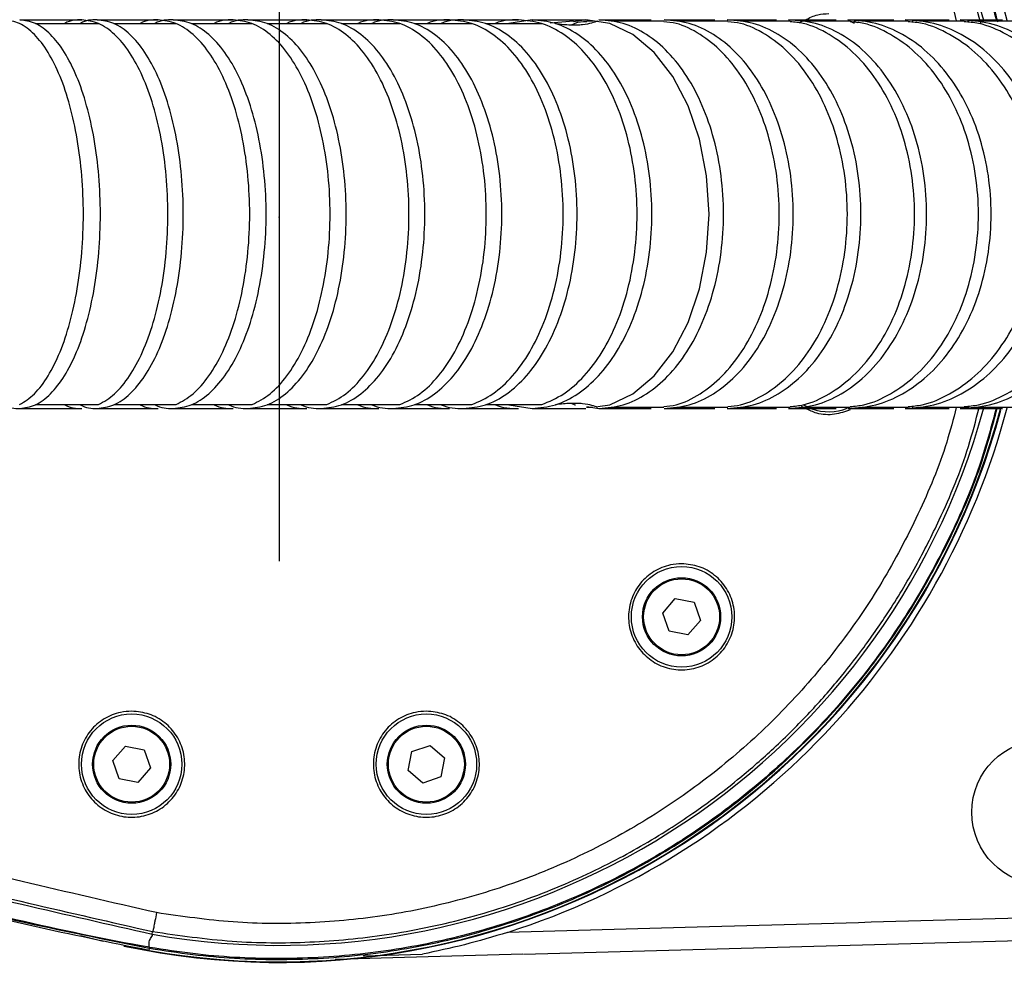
# Model space of a CAD drawing. Header units: millimetres. Extents: x 7590 to 10884, y -1862 to 419.
# Tile 25 of 83: x 8716 to 8804, y -1456 to -1372. Entities that reach past the tile are written whole.
import ezdxf

# ---------------------------------------------------------------- set-up
doc = ezdxf.new("R2010")
doc.units = ezdxf.units.MM
doc.header["$PDSIZE"] = -1

msp = doc.modelspace()

# ---------------------------------------------------------------- linework, layer by layer
msp.add_line((8739.142, -1358.82), (8739.142, -1420.558))
at = {"color": 7, "lineweight": 25}
for p, q in [((8717.328, -1372.421), (8722.977, -1372.421)), ((8724.354, -1372.421), (8729.913, -1372.421)), ((8731.291, -1372.421), (8736.729, -1372.421)), ((8738.082, -1372.421), (8743.418, -1372.421)), ((8744.745, -1372.421), (8749.973, -1372.421)), ((8751.272, -1372.421), (8756.408, -1372.421)), ((8757.655, -1372.421), (8762.671, -1372.421)), ((8761.81, -1372.086), (8759.722, -1372.417)), ((8763.437, -1372.344), (8765.523, -1372.169)), ((8766.616, -1372.086), (8765.527, -1372.254)), ((8766.698, -1372.169), (8767.257, -1372.169)), ((8768.906, -1372.169), (8773.615, -1372.169)), ((8774.779, -1372.169), (8779.353, -1372.169)), ((8780.482, -1372.169), (8784.927, -1372.169)), ((8786.011, -1372.169), (8790.311, -1372.169)), ((8790.131, -1372.131), (8790.654, -1372.389)), ((8790.636, -1372.169), (8790.942, -1372.339)), ((8791.368, -1372.169), (8795.51, -1372.169)), ((8795.867, -1372.169), (8795.92, -1372.169)), ((8796.528, -1372.169), (8800.517, -1372.169)), ((8800.817, -1372.169), (8800.94, -1372.169)), ((8801.496, -1372.169), (8805.327, -1372.169)), ((8722.977, -1406.551), (8717.328, -1406.551)), ((8729.913, -1406.551), (8724.354, -1406.551)), ((8736.729, -1406.551), (8731.291, -1406.551)), ((8743.418, -1406.551), (8738.082, -1406.551)), ((8749.973, -1406.551), (8744.745, -1406.551)), ((8756.408, -1406.551), (8751.272, -1406.551)), ((8762.671, -1406.551), (8757.655, -1406.551)), ((8759.722, -1406.555), (8761.81, -1406.886)), ((8767.257, -1406.803), (8766.698, -1406.803)), ((8766.703, -1406.718), (8767.802, -1406.886)), ((8773.615, -1406.803), (8768.906, -1406.803)), ((8773.068, -1406.803), (8772.489, -1406.803)), ((8779.353, -1406.803), (8774.779, -1406.803)), ((8778.713, -1406.803), (8778.113, -1406.803)), ((8784.927, -1406.803), (8780.482, -1406.803)), ((8784.183, -1406.803), (8783.564, -1406.803)), ((8786.118, -1406.803), (8785.94, -1406.727)), ((8790.311, -1406.803), (8786.011, -1406.803)), ((8789.47, -1406.803), (8788.827, -1406.803)), ((8795.51, -1406.803), (8791.368, -1406.803)), ((8794.577, -1406.803), (8793.916, -1406.803)), ((8795.92, -1406.803), (8795.867, -1406.803)), ((8800.517, -1406.803), (8796.528, -1406.803)), ((8800.94, -1406.803), (8799.493, -1406.803)), ((8805.327, -1406.803), (8801.496, -1406.803)), ((8773.516, -1425.221), (8774.644, -1423.922)), ((8774.644, -1423.922), (8776.332, -1424.25)), ((8776.332, -1424.25), (8776.893, -1425.876)), ((8774.077, -1426.847), (8773.516, -1425.221)), ((8776.893, -1425.876), (8775.765, -1427.174)), ((8775.765, -1427.174), (8774.077, -1426.847)), ((8724.254, -1438.421), (8725.381, -1437.122)), ((8725.381, -1437.122), (8727.07, -1437.449)), ((8727.07, -1437.449), (8727.631, -1439.075)), ((8750.716, -1439.309), (8751.043, -1437.621)), ((8751.043, -1437.621), (8752.669, -1437.06)), ((8752.669, -1437.06), (8753.968, -1438.187)), ((8724.815, -1440.047), (8724.254, -1438.421)), ((8753.968, -1438.187), (8753.641, -1439.876)), ((8727.631, -1439.075), (8726.503, -1440.374)), ((8752.015, -1440.437), (8750.716, -1439.309)), ((8726.503, -1440.374), (8724.815, -1440.047)), ((8753.641, -1439.876), (8752.015, -1440.437)), ((8721.355, -1454.082), (8723.38, -1454.606)), ((8727.772, -1453.967), (8727.814, -1453.732)), ((8727.528, -1455.143), (8727.51, -1455.212)), ((8727.516, -1455.423), (8727.552, -1455.219)), ((8746.678, -1455.899), (8751.987, -1455.753))]:
    msp.add_line(p, q, dxfattribs=at)
at = {"color": 7, "lineweight": 25, "flags": 128}
for points in [[(8767.706, -1406.718), (8768.767, -1406.555), (8770.834, -1405.568), (8772.741, -1403.97), (8774.413, -1401.817), (8775.787, -1399.194), (8776.813, -1396.19), (8777.449, -1392.908), (8777.667, -1389.486), (8777.449, -1386.064), (8776.813, -1382.782), (8775.787, -1379.778), (8774.413, -1377.155), (8772.741, -1375.002), (8770.834, -1373.404), (8768.767, -1372.417), (8766.616, -1372.086), (8766.616, -1372.086)], [(8786.706, -1406.853), (8786.342, -1406.686), (8786.166, -1406.59)], [(8761.032, -1455.767), (8825.008, -1453.996), (8847.881, -1453.361), (8879.142, -1452.486)], [(8760.98, -1455.771), (8749.348, -1456.094), (8744.176, -1456.237)]]:
    msp.add_lwpolyline(points, dxfattribs=at)
at = {"color": 7, "lineweight": 25}
for centre, radius in [((8775.205, -1425.548), 4.5), ((8775.205, -1425.548), 3.5), ((8775.205, -1425.548), 3.4), ((8725.942, -1438.748), 4.5), ((8752.342, -1438.748), 4.5), ((8725.942, -1438.748), 3.5), ((8725.942, -1438.748), 3.4), ((8752.342, -1438.748), 3.5), ((8752.342, -1438.748), 3.4), ((8807.699, -1443.049), 6.5)]:
    msp.add_circle(centre, radius, dxfattribs=at)
at = {"color": 8, "lineweight": 25}
for start, end in [(15.35642, 100), (260, 344.64358)]:
    msp.add_arc((8739.142, -1389.486), 65.476, start, end, dxfattribs=at)
at = {"color": 7, "lineweight": 25}
for centre, radius, start, end in [((8739.142, -1389.486), 67.5, 14.87147, 72.35174), ((8739.142, -1389.486), 66.954, 260, 344.97087), ((8739.142, -1389.486), 67.5, 287.64826, 345.09713), ((8788.404, -1402.686), 4.5, 250.00718, 291.47268), ((8739.142, -1389.486), 67, 258.02815, 344.80299), ((8727.104, -1455.062), 0.474, 340.6036, 349.17836)]:
    msp.add_arc(centre, radius, start, end, dxfattribs=at)
at = {"color": 8, "lineweight": 25}
for points, knots in [([(8803.538, -1372.284), (8803.1, -1370.643), (8802.018, -1366.588), (8799.353, -1360.414), (8795.735, -1353.834), (8791.379, -1347.705), (8786.354, -1342.114), (8780.739, -1337.114), (8774.604, -1332.768), (8768.01, -1329.156), (8761.057, -1326.297), (8753.829, -1324.227), (8746.411, -1322.998), (8738.905, -1322.611), (8732.591, -1322.955), (8728.837, -1323.549), (8727.552, -1323.753)], [0, 0, 0, 0, 0.051388, 0.127055, 0.202963, 0.278629, 0.354321, 0.430255, 0.505947, 0.581636, 0.657567, 0.733256, 0.808945, 0.884876, 0.960565, 1, 1, 1, 1]), ([(8727.57, -1323.821), (8728.854, -1323.619), (8732.604, -1323.03), (8738.909, -1322.692), (8746.402, -1323.081), (8753.81, -1324.307), (8761.029, -1326.373), (8767.975, -1329.226), (8774.563, -1332.833), (8780.692, -1337.174), (8786.301, -1342.168), (8791.318, -1347.756), (8795.667, -1353.88), (8799.276, -1360.456), (8801.914, -1366.573), (8802.979, -1370.57), (8803.401, -1372.155)], [0, 0, 0, 0, 0.0394985, 0.1152909, 0.1913231, 0.2671146, 0.3429377, 0.4190021, 0.4948243, 0.5706551, 0.6467285, 0.722559, 0.7983632, 0.8744097, 0.9502143, 1, 1, 1, 1]), ([(8802.043, -1372.473), (8801.817, -1371.663), (8801.336, -1369.937), (8800.448, -1367.32), (8799.401, -1364.6), (8798.331, -1362.162), (8797.272, -1359.98), (8796.244, -1358.031), (8795.097, -1356.025), (8793.821, -1353.971), (8792.408, -1351.878), (8791.159, -1350.177), (8790.114, -1348.837), (8789.297, -1347.829), (8788.376, -1346.741), (8787.345, -1345.578), (8786.022, -1344.156), (8784.538, -1342.664), (8783.25, -1341.458), (8782.436, -1340.727), (8782.004, -1340.346), (8781.635, -1340.026), (8781.33, -1339.765), (8780.319, -1338.91), (8778.594, -1337.531), (8776.12, -1335.742), (8773.739, -1334.179), (8771.471, -1332.823), (8768.538, -1331.222), (8764.889, -1329.49), (8760.476, -1327.784), (8755.237, -1326.176), (8749.072, -1324.872), (8741.942, -1324.185), (8734.817, -1324.227), (8730.143, -1324.903), (8727.814, -1325.24)], [0, 0, 0, 0, 0.026104, 0.055616, 0.085783, 0.116605, 0.138308, 0.161127, 0.185063, 0.210116, 0.236286, 0.263574, 0.275689, 0.289136, 0.303916, 0.320028, 0.337472, 0.364303, 0.385466, 0.392345, 0.398317, 0.403382, 0.40754, 0.410791, 0.444556, 0.47619, 0.505694, 0.533068, 0.55831, 0.609527, 0.658461, 0.705114, 0.77961, 0.853581, 0.92704, 1, 1, 1, 1]), ([(8728.161, -1326.931), (8730.445, -1326.599), (8735.012, -1325.936), (8741.945, -1325.909), (8748.829, -1326.583), (8755.583, -1328.024), (8762.134, -1330.184), (8768.407, -1333.053), (8774.345, -1336.589), (8779.859, -1340.761), (8784.889, -1345.503), (8789.364, -1350.762), (8793.259, -1356.471), (8796.472, -1362.592), (8798.685, -1367.853), (8799.543, -1371.13), (8799.815, -1372.169)], [0, 0, 0, 0, 0.0743565, 0.14867, 0.2228061, 0.2970522, 0.3709082, 0.4449801, 0.5193129, 0.5937343, 0.6679884, 0.7423171, 0.8164942, 0.8907841, 0.9653667, 1, 1, 1, 1]), ([(8803.401, -1406.817), (8802.979, -1408.402), (8801.914, -1412.399), (8799.276, -1418.516), (8795.667, -1425.092), (8791.318, -1431.216), (8786.301, -1436.803), (8780.692, -1441.798), (8774.563, -1446.139), (8767.975, -1449.745), (8761.029, -1452.599), (8753.81, -1454.665), (8746.402, -1455.891), (8738.909, -1456.28), (8732.604, -1455.942), (8728.854, -1455.352), (8727.57, -1455.151)], [0, 0, 0, 0, 0.049786, 0.12559, 0.201637, 0.277441, 0.353272, 0.429345, 0.505176, 0.580998, 0.657062, 0.732885, 0.808677, 0.884709, 0.960502, 1, 1, 1, 1]), ([(8727.814, -1453.732), (8730.184, -1454.074), (8734.852, -1454.747), (8741.889, -1454.782), (8748.869, -1454.125), (8754.656, -1452.928), (8759.289, -1451.566), (8762.681, -1450.355), (8765.93, -1448.991), (8768.856, -1447.576), (8771.58, -1446.093), (8773.978, -1444.643), (8776.151, -1443.2), (8778.195, -1441.731), (8780.576, -1439.876), (8783.43, -1437.405), (8786.446, -1434.424), (8789.14, -1431.382), (8791.51, -1428.368), (8793.867, -1424.992), (8796.193, -1421.137), (8798.687, -1416.162), (8800.669, -1411.427), (8801.56, -1407.97), (8801.861, -1406.803)], [0, 0, 0, 0, 0.0745081, 0.1467435, 0.2184841, 0.2925195, 0.3304163, 0.3688915, 0.404708, 0.4402507, 0.4701773, 0.5014295, 0.5276542, 0.5515595, 0.5799705, 0.6218165, 0.6693076, 0.712227, 0.7485605, 0.7889213, 0.8406423, 0.8888453, 0.962464, 1, 1, 1, 1]), ([(8799.815, -1406.803), (8799.543, -1407.842), (8798.685, -1411.119), (8796.472, -1416.38), (8793.259, -1422.501), (8789.364, -1428.21), (8784.889, -1433.469), (8779.859, -1438.21), (8774.345, -1442.383), (8768.407, -1445.919), (8762.134, -1448.788), (8755.583, -1450.947), (8748.83, -1452.389), (8741.945, -1453.063), (8735.013, -1453.036), (8730.445, -1452.373), (8728.161, -1452.041)], [0, 0, 0, 0, 0.034629, 0.109214, 0.1835, 0.257682, 0.332005, 0.406265, 0.480681, 0.555019, 0.629086, 0.702947, 0.777187, 0.85133, 0.925639, 1, 1, 1, 1]), ([(8727.552, -1455.219), (8728.837, -1455.423), (8732.591, -1456.017), (8738.905, -1456.361), (8746.411, -1455.973), (8753.829, -1454.745), (8761.057, -1452.675), (8768.01, -1449.816), (8774.604, -1446.204), (8780.739, -1441.858), (8786.354, -1436.858), (8791.379, -1431.267), (8795.736, -1425.138), (8799.353, -1418.557), (8801.994, -1412.449), (8803.059, -1408.463), (8803.479, -1406.892)], [0, 0, 0, 0, 0.039519, 0.11537, 0.191464, 0.267315, 0.343167, 0.41926, 0.495112, 0.570966, 0.647062, 0.722916, 0.79875, 0.874824, 0.950658, 1, 1, 1, 1])]:
    msp.add_open_spline(points, degree=3, knots=knots, dxfattribs=at)
at = {"color": 7, "lineweight": 25}
for points, knots in [([(8786.295, -1372.086), (8786.66, -1371.909), (8787.328, -1371.584), (8788.068, -1371.551), (8788.404, -1371.536)], [0, 0, 0, 0, 0.546289, 1, 1, 1, 1]), ([(8715.904, -1406.549), (8716.351, -1406.265), (8717.246, -1405.697), (8718.474, -1404.055), (8719.556, -1401.898), (8720.445, -1399.254), (8721.109, -1396.227), (8721.519, -1392.928), (8721.661, -1389.486), (8721.519, -1386.044), (8721.109, -1382.745), (8720.445, -1379.718), (8719.555, -1377.076), (8718.474, -1374.907), (8717.241, -1373.31), (8715.905, -1372.277), (8714.978, -1372.15), (8714.515, -1372.086)], [0, 0, 0, 0, 0.0660888, 0.1325832, 0.1990757, 0.2655448, 0.3322263, 0.3993047, 0.4665491, 0.5337934, 0.6008718, 0.6675533, 0.7340225, 0.8005149, 0.8670094, 0.9335011, 1, 1, 1, 1]), ([(8715.914, -1372.086), (8716.955, -1372.086), (8718.814, -1372.086), (8720.656, -1372.086), (8721.466, -1372.086)], [0, 0, 0, 0, 0.559997, 1, 1, 1, 1]), ([(8715.914, -1406.886), (8716.385, -1406.822), (8717.328, -1406.695), (8718.688, -1405.662), (8719.943, -1404.065), (8721.043, -1401.896), (8721.948, -1399.254), (8722.624, -1396.227), (8723.041, -1392.928), (8723.186, -1389.486), (8723.041, -1386.044), (8722.624, -1382.745), (8721.948, -1379.718), (8721.043, -1377.076), (8719.943, -1374.907), (8718.688, -1373.31), (8717.328, -1372.277), (8716.385, -1372.15), (8715.914, -1372.086)], [0, 0, 0, 0, 0.062329, 0.124651, 0.186976, 0.249299, 0.3116, 0.3741, 0.436972, 0.5, 0.563028, 0.6259, 0.6884, 0.750701, 0.813024, 0.875349, 0.937671, 1, 1, 1, 1]), ([(8721.466, -1372.086), (8720.956, -1372.088), (8720.443, -1372.09), (8719.959, -1372.421), (8719.956, -1372.423)], [0, 0, 0, 0, 0.993977, 1, 1, 1, 1]), ([(8722.844, -1372.086), (8722.333, -1372.088), (8721.82, -1372.09), (8721.336, -1372.422), (8721.333, -1372.424)], [0, 0, 0, 0, 0.9936, 1, 1, 1, 1]), ([(8722.977, -1406.549), (8723.462, -1406.265), (8724.436, -1405.697), (8725.771, -1404.055), (8726.947, -1401.898), (8727.914, -1399.254), (8728.636, -1396.227), (8729.082, -1392.928), (8729.237, -1389.486), (8729.082, -1386.044), (8728.636, -1382.745), (8727.914, -1379.718), (8726.947, -1377.076), (8725.772, -1374.907), (8724.431, -1373.31), (8722.978, -1372.277), (8721.97, -1372.15), (8721.466, -1372.086)], [0, 0, 0, 0, 0.066089, 0.132583, 0.199076, 0.265545, 0.332226, 0.399305, 0.466549, 0.533793, 0.600872, 0.667553, 0.734022, 0.800515, 0.867009, 0.933501, 1, 1, 1, 1]), ([(8722.844, -1372.086), (8723.868, -1372.086), (8725.698, -1372.086), (8727.51, -1372.086), (8728.307, -1372.086)], [0, 0, 0, 0, 0.559997, 1, 1, 1, 1]), ([(8722.844, -1406.886), (8723.347, -1406.822), (8724.355, -1406.695), (8725.808, -1405.662), (8727.149, -1404.065), (8728.324, -1401.896), (8729.292, -1399.254), (8730.013, -1396.227), (8730.459, -1392.928), (8730.614, -1389.486), (8730.459, -1386.044), (8730.013, -1382.745), (8729.292, -1379.718), (8728.324, -1377.076), (8727.149, -1374.907), (8725.808, -1373.31), (8724.355, -1372.277), (8723.347, -1372.15), (8722.844, -1372.086)], [0, 0, 0, 0, 0.062329, 0.124651, 0.186976, 0.249299, 0.3116, 0.3741, 0.436972, 0.5, 0.563028, 0.6259, 0.6884, 0.750701, 0.813024, 0.875349, 0.937671, 1, 1, 1, 1]), ([(8728.307, -1372.086), (8727.765, -1372.088), (8727.219, -1372.09), (8726.704, -1372.421), (8726.701, -1372.423)], [0, 0, 0, 0, 0.9939772, 1, 1, 1, 1]), ([(8729.661, -1372.086), (8729.111, -1372.088), (8728.557, -1372.09), (8728.035, -1372.422), (8728.031, -1372.424)], [0, 0, 0, 0, 0.993789, 1, 1, 1, 1]), ([(8729.913, -1406.549), (8730.429, -1406.265), (8731.465, -1405.697), (8732.883, -1404.055), (8734.134, -1401.898), (8735.162, -1399.254), (8735.93, -1396.227), (8736.404, -1392.928), (8736.569, -1389.486), (8736.404, -1386.044), (8735.93, -1382.745), (8735.162, -1379.718), (8734.134, -1377.076), (8732.884, -1374.907), (8731.459, -1373.31), (8729.914, -1372.277), (8728.843, -1372.15), (8728.307, -1372.086)], [0, 0, 0, 0, 0.066089, 0.132583, 0.199076, 0.265545, 0.332226, 0.399305, 0.466549, 0.533793, 0.600872, 0.667553, 0.734022, 0.800515, 0.867009, 0.933501, 1, 1, 1, 1]), ([(8729.661, -1372.086), (8730.669, -1372.086), (8732.467, -1372.086), (8734.247, -1372.086), (8735.029, -1372.086)], [0, 0, 0, 0, 0.559997, 1, 1, 1, 1]), ([(8729.661, -1406.886), (8730.205, -1406.822), (8731.292, -1406.695), (8732.859, -1405.662), (8734.306, -1404.065), (8735.574, -1401.896), (8736.617, -1399.254), (8737.396, -1396.227), (8737.877, -1392.928), (8738.044, -1389.486), (8737.877, -1386.044), (8737.396, -1382.745), (8736.617, -1379.718), (8735.574, -1377.076), (8734.306, -1374.907), (8732.859, -1373.31), (8731.292, -1372.277), (8730.205, -1372.15), (8729.661, -1372.086)], [0, 0, 0, 0, 0.062329, 0.124651, 0.186976, 0.249299, 0.3116, 0.3741, 0.436972, 0.5, 0.563028, 0.6259, 0.6884, 0.750701, 0.813024, 0.875349, 0.937671, 1, 1, 1, 1]), ([(8735.029, -1372.086), (8734.455, -1372.088), (8733.877, -1372.09), (8733.332, -1372.422), (8733.329, -1372.424)], [0, 0, 0, 0, 0.9934548, 1, 1, 1, 1]), ([(8736.359, -1372.086), (8735.777, -1372.088), (8735.192, -1372.09), (8734.639, -1372.422), (8734.636, -1372.424)], [0, 0, 0, 0, 0.993744, 1, 1, 1, 1]), ([(8736.729, -1406.549), (8737.275, -1406.265), (8738.371, -1405.697), (8739.873, -1404.055), (8741.197, -1401.898), (8742.285, -1399.254), (8743.098, -1396.227), (8743.599, -1392.928), (8743.774, -1389.486), (8743.599, -1386.044), (8743.097, -1382.745), (8742.285, -1379.718), (8741.197, -1377.076), (8739.874, -1374.907), (8738.365, -1373.31), (8736.73, -1372.277), (8735.596, -1372.15), (8735.029, -1372.086)], [0, 0, 0, 0, 0.066089, 0.132583, 0.199076, 0.265545, 0.332226, 0.399305, 0.466549, 0.533793, 0.600872, 0.667553, 0.734022, 0.800515, 0.867009, 0.933501, 1, 1, 1, 1]), ([(8736.359, -1372.086), (8737.348, -1372.086), (8739.114, -1372.086), (8740.858, -1372.086), (8741.626, -1372.086)], [0, 0, 0, 0, 0.5599974, 1, 1, 1, 1]), ([(8736.359, -1406.886), (8736.934, -1406.822), (8738.083, -1406.695), (8739.741, -1405.662), (8741.27, -1404.065), (8742.61, -1401.896), (8743.714, -1399.254), (8744.537, -1396.227), (8745.046, -1392.928), (8745.223, -1389.486), (8745.046, -1386.044), (8744.537, -1382.745), (8743.714, -1379.718), (8742.61, -1377.076), (8741.27, -1374.907), (8739.741, -1373.31), (8738.083, -1372.277), (8736.934, -1372.15), (8736.359, -1372.086)], [0, 0, 0, 0, 0.062329, 0.124651, 0.186976, 0.249299, 0.3116, 0.3741, 0.436972, 0.5, 0.563028, 0.6259, 0.6884, 0.750701, 0.813024, 0.875349, 0.937671, 1, 1, 1, 1]), ([(8741.626, -1372.086), (8741.021, -1372.088), (8740.412, -1372.09), (8739.837, -1372.422), (8739.833, -1372.424)], [0, 0, 0, 0, 0.993497, 1, 1, 1, 1]), ([(8742.93, -1372.086), (8742.317, -1372.088), (8741.7, -1372.09), (8741.118, -1372.422), (8741.115, -1372.424)], [0, 0, 0, 0, 0.9936979, 1, 1, 1, 1]), ([(8743.418, -1406.549), (8743.994, -1406.265), (8745.149, -1405.697), (8746.733, -1404.055), (8748.128, -1401.898), (8749.275, -1399.254), (8750.132, -1396.227), (8750.66, -1392.928), (8750.845, -1389.486), (8750.66, -1386.044), (8750.132, -1382.745), (8749.275, -1379.718), (8748.128, -1377.076), (8746.733, -1374.907), (8745.143, -1373.31), (8743.419, -1372.277), (8742.224, -1372.15), (8741.626, -1372.086)], [0, 0, 0, 0, 0.066089, 0.132583, 0.199076, 0.265545, 0.332226, 0.399305, 0.466549, 0.533793, 0.600872, 0.667553, 0.734022, 0.800515, 0.867009, 0.933501, 1, 1, 1, 1]), ([(8742.93, -1372.086), (8743.899, -1372.086), (8745.63, -1372.086), (8747.338, -1372.086), (8748.09, -1372.086)], [0, 0, 0, 0, 0.559997, 1, 1, 1, 1]), ([(8742.93, -1406.886), (8743.535, -1406.822), (8744.746, -1406.695), (8746.491, -1405.662), (8748.102, -1404.065), (8749.514, -1401.896), (8750.676, -1399.254), (8751.543, -1396.227), (8752.079, -1392.928), (8752.265, -1389.486), (8752.079, -1386.044), (8751.543, -1382.745), (8750.676, -1379.718), (8749.514, -1377.076), (8748.102, -1374.907), (8746.491, -1373.31), (8744.746, -1372.277), (8743.535, -1372.15), (8742.93, -1372.086)], [0, 0, 0, 0, 0.062329, 0.124651, 0.186976, 0.249299, 0.3116, 0.3741, 0.436972, 0.5, 0.563028, 0.6259, 0.6884, 0.750701, 0.813024, 0.875349, 0.937671, 1, 1, 1, 1]), ([(8748.09, -1372.086), (8747.455, -1372.088), (8746.815, -1372.09), (8746.211, -1372.422), (8746.207, -1372.424)], [0, 0, 0, 0, 0.993545, 1, 1, 1, 1]), ([(8749.367, -1372.086), (8748.723, -1372.088), (8748.076, -1372.09), (8747.465, -1372.422), (8747.461, -1372.424)], [0, 0, 0, 0, 0.9936565, 1, 1, 1, 1]), ([(8749.973, -1406.549), (8750.578, -1406.265), (8751.791, -1405.697), (8753.454, -1404.055), (8754.92, -1401.898), (8756.125, -1399.254), (8757.025, -1396.227), (8757.58, -1392.928), (8757.774, -1389.486), (8757.58, -1386.044), (8757.025, -1382.745), (8756.125, -1379.718), (8754.92, -1377.076), (8753.455, -1374.907), (8751.784, -1373.31), (8749.974, -1372.277), (8748.718, -1372.15), (8748.09, -1372.086)], [0, 0, 0, 0, 0.066089, 0.132583, 0.199076, 0.265545, 0.332226, 0.399305, 0.466549, 0.533793, 0.600872, 0.667553, 0.734022, 0.800515, 0.867009, 0.933501, 1, 1, 1, 1]), ([(8749.367, -1372.086), (8750.315, -1372.086), (8752.009, -1372.086), (8753.679, -1372.086), (8754.415, -1372.086)], [0, 0, 0, 0, 0.5599974, 1, 1, 1, 1]), ([(8749.367, -1406.886), (8750.002, -1406.822), (8751.272, -1406.695), (8753.105, -1405.662), (8754.795, -1404.065), (8756.277, -1401.896), (8757.497, -1399.254), (8758.407, -1396.227), (8758.969, -1392.928), (8759.165, -1389.486), (8758.969, -1386.044), (8758.407, -1382.745), (8757.497, -1379.718), (8756.277, -1377.076), (8754.795, -1374.907), (8753.105, -1373.31), (8751.272, -1372.277), (8750.002, -1372.15), (8749.367, -1372.086)], [0, 0, 0, 0, 0.062329, 0.124651, 0.186976, 0.249299, 0.3116, 0.3741, 0.436972, 0.5, 0.563028, 0.6259, 0.6884, 0.750701, 0.813024, 0.875349, 0.937671, 1, 1, 1, 1]), ([(8754.415, -1372.086), (8753.742, -1372.088), (8753.065, -1372.09), (8752.426, -1372.421), (8752.422, -1372.423)], [0, 0, 0, 0, 0.993978, 1, 1, 1, 1]), ([(8755.662, -1372.086), (8754.989, -1372.088), (8754.312, -1372.09), (8753.673, -1372.422), (8753.669, -1372.424)], [0, 0, 0, 0, 0.993611, 1, 1, 1, 1]), ([(8756.407, -1406.549), (8757.048, -1406.265), (8758.332, -1405.697), (8760.093, -1404.055), (8761.645, -1401.898), (8762.92, -1399.254), (8763.873, -1396.227), (8764.46, -1392.928), (8764.665, -1389.486), (8764.46, -1386.044), (8763.873, -1382.745), (8762.92, -1379.718), (8761.644, -1377.076), (8760.094, -1374.907), (8758.325, -1373.31), (8756.408, -1372.277), (8755.079, -1372.15), (8754.415, -1372.086)], [0, 0, 0, 0, 0.0660887, 0.1325832, 0.1990756, 0.2655448, 0.3322263, 0.3993047, 0.466549, 0.5337934, 0.6008718, 0.6675533, 0.7340225, 0.8005149, 0.8670094, 0.9335011, 1, 1, 1, 1]), ([(8755.662, -1372.086), (8756.589, -1372.086), (8758.244, -1372.086), (8759.875, -1372.086), (8760.592, -1372.086)], [0, 0, 0, 0, 0.5599974, 1, 1, 1, 1]), ([(8755.662, -1406.886), (8756.327, -1406.822), (8757.656, -1406.695), (8759.573, -1405.662), (8761.341, -1404.065), (8762.892, -1401.896), (8764.168, -1399.254), (8765.12, -1396.227), (8765.708, -1392.928), (8765.913, -1389.486), (8765.708, -1386.044), (8765.12, -1382.745), (8764.168, -1379.718), (8762.892, -1377.076), (8761.341, -1374.907), (8759.573, -1373.31), (8757.656, -1372.277), (8756.327, -1372.15), (8755.662, -1372.086)], [0, 0, 0, 0, 0.062329, 0.124651, 0.186976, 0.249299, 0.3116, 0.3741, 0.436972, 0.5, 0.563028, 0.6259, 0.6884, 0.750701, 0.813024, 0.875349, 0.937671, 1, 1, 1, 1]), ([(8760.592, -1372.086), (8759.89, -1372.088), (8759.184, -1372.09), (8758.518, -1372.421), (8758.514, -1372.423)], [0, 0, 0, 0, 0.9939774, 1, 1, 1, 1]), ([(8762.671, -1406.549), (8763.339, -1406.265), (8764.679, -1405.697), (8766.516, -1404.055), (8768.134, -1401.898), (8769.465, -1399.254), (8770.459, -1396.227), (8771.072, -1392.928), (8771.286, -1389.486), (8771.072, -1386.044), (8770.459, -1382.745), (8769.465, -1379.718), (8768.134, -1377.076), (8766.517, -1374.907), (8764.672, -1373.31), (8762.672, -1372.277), (8761.286, -1372.15), (8760.592, -1372.086)], [0, 0, 0, 0, 0.0660887, 0.1325832, 0.1990756, 0.2655448, 0.3322263, 0.3993047, 0.466549, 0.5337934, 0.6008718, 0.6675533, 0.7340225, 0.8005149, 0.8670094, 0.9335011, 1, 1, 1, 1]), ([(8761.81, -1372.086), (8762.714, -1372.086), (8764.328, -1372.086), (8765.917, -1372.086), (8766.616, -1372.086)], [0, 0, 0, 0, 0.5599974, 1, 1, 1, 1]), ([(8761.81, -1406.886), (8762.51, -1406.822), (8763.911, -1406.695), (8765.931, -1405.662), (8767.794, -1404.065), (8769.428, -1401.896), (8770.773, -1399.254), (8771.776, -1396.227), (8772.396, -1392.928), (8772.612, -1389.486), (8772.396, -1386.044), (8771.776, -1382.745), (8770.773, -1379.718), (8769.428, -1377.076), (8767.794, -1374.907), (8765.931, -1373.31), (8763.911, -1372.277), (8762.51, -1372.15), (8761.81, -1372.086)], [0, 0, 0, 0, 0.062329, 0.124651, 0.186976, 0.249299, 0.3116, 0.3741, 0.436972, 0.5, 0.563028, 0.6259, 0.6884, 0.750701, 0.813024, 0.875349, 0.937671, 1, 1, 1, 1]), ([(8763.91, -1372.421), (8764.147, -1372.447), (8764.612, -1372.497), (8765.266, -1372.539), (8765.851, -1372.544), (8766.572, -1372.498), (8767.29, -1372.34), (8767.559, -1372.23), (8767.71, -1372.169)], [0, 0, 0, 0, 0.10312, 0.202567, 0.304202, 0.413583, 0.672147, 1, 1, 1, 1]), ([(8766.703, -1372.254), (8766.341, -1372.265), (8765.891, -1372.278), (8765.467, -1372.492), (8765.386, -1372.534)], [0, 0, 0, 0, 0.807259, 1, 1, 1, 1]), ([(8767.802, -1372.086), (8768.683, -1372.086), (8770.255, -1372.086), (8771.8, -1372.086), (8772.481, -1372.086)], [0, 0, 0, 0, 0.5599974, 1, 1, 1, 1]), ([(8767.802, -1406.886), (8768.53, -1406.822), (8769.987, -1406.695), (8772.087, -1405.662), (8774.025, -1404.065), (8775.724, -1401.896), (8777.122, -1399.254), (8778.165, -1396.227), (8778.809, -1392.928), (8779.034, -1389.486), (8778.809, -1386.044), (8778.165, -1382.745), (8777.122, -1379.718), (8775.724, -1377.076), (8774.025, -1374.907), (8772.087, -1373.31), (8769.987, -1372.277), (8768.53, -1372.15), (8767.802, -1372.086)], [0, 0, 0, 0, 0.062329, 0.1246512, 0.1869761, 0.249299, 0.3116001, 0.3741002, 0.4369724, 0.5, 0.5630276, 0.6258998, 0.6883999, 0.750701, 0.8130239, 0.8753488, 0.937671, 1, 1, 1, 1]), ([(8773.61, -1406.718), (8773.979, -1406.679), (8775.095, -1406.562), (8776.884, -1405.648), (8778.878, -1404.069), (8780.624, -1401.895), (8782.061, -1399.255), (8783.134, -1396.227), (8783.796, -1392.928), (8784.027, -1389.486), (8783.796, -1386.044), (8783.134, -1382.745), (8782.061, -1379.717), (8780.624, -1377.077), (8778.878, -1374.903), (8776.884, -1373.324), (8775.095, -1372.41), (8773.979, -1372.293), (8773.61, -1372.254)], [0, 0, 0, 0, 0.0328589, 0.0993776, 0.165899, 0.2324183, 0.2989144, 0.3656229, 0.4327285, 0.5, 0.5672715, 0.6343771, 0.7010856, 0.7675817, 0.834101, 0.9006224, 0.9671411, 1, 1, 1, 1]), ([(8773.634, -1372.086), (8774.489, -1372.086), (8776.017, -1372.086), (8777.518, -1372.086), (8778.178, -1372.086)], [0, 0, 0, 0, 0.559997, 1, 1, 1, 1]), ([(8773.634, -1406.886), (8774.389, -1406.822), (8775.9, -1406.695), (8778.078, -1405.662), (8780.088, -1404.065), (8781.85, -1401.896), (8783.3, -1399.254), (8784.382, -1396.227), (8785.05, -1392.928), (8785.283, -1389.486), (8785.05, -1386.044), (8784.382, -1382.745), (8783.3, -1379.718), (8781.85, -1377.076), (8780.088, -1374.907), (8778.078, -1373.31), (8775.9, -1372.277), (8774.389, -1372.15), (8773.634, -1372.086)], [0, 0, 0, 0, 0.062329, 0.124651, 0.186976, 0.249299, 0.3116, 0.3741, 0.436972, 0.5, 0.563028, 0.6259, 0.6884, 0.750701, 0.813024, 0.875349, 0.937671, 1, 1, 1, 1]), ([(8779.297, -1372.086), (8780.127, -1372.086), (8781.61, -1372.086), (8783.064, -1372.086), (8783.704, -1372.086)], [0, 0, 0, 0, 0.559997, 1, 1, 1, 1]), ([(8779.297, -1406.886), (8780.079, -1406.822), (8781.642, -1406.695), (8783.897, -1405.662), (8785.977, -1404.065), (8787.8, -1401.896), (8789.301, -1399.254), (8790.421, -1396.227), (8791.113, -1392.928), (8791.354, -1389.486), (8791.113, -1386.044), (8790.421, -1382.745), (8789.301, -1379.718), (8787.8, -1377.076), (8785.977, -1374.907), (8783.897, -1373.31), (8781.642, -1372.277), (8780.079, -1372.15), (8779.297, -1372.086)], [0, 0, 0, 0, 0.062329, 0.124651, 0.186976, 0.249299, 0.3116, 0.3741, 0.436972, 0.5, 0.563028, 0.6259, 0.6884, 0.750701, 0.813024, 0.875349, 0.937671, 1, 1, 1, 1]), ([(8779.348, -1406.718), (8779.73, -1406.679), (8780.885, -1406.562), (8782.738, -1405.648), (8784.802, -1404.069), (8786.61, -1401.895), (8788.099, -1399.255), (8789.209, -1396.227), (8789.895, -1392.928), (8790.134, -1389.486), (8789.895, -1386.044), (8789.209, -1382.745), (8788.099, -1379.717), (8786.61, -1377.077), (8784.802, -1374.903), (8782.738, -1373.324), (8780.885, -1372.41), (8779.73, -1372.293), (8779.348, -1372.254)], [0, 0, 0, 0, 0.032859, 0.099378, 0.165899, 0.232418, 0.298914, 0.365623, 0.432728, 0.5, 0.567272, 0.634377, 0.701086, 0.767582, 0.834101, 0.900622, 0.967141, 1, 1, 1, 1]), ([(8784.787, -1372.086), (8785.591, -1372.086), (8787.026, -1372.086), (8788.432, -1372.086), (8789.05, -1372.086)], [0, 0, 0, 0, 0.559997, 1, 1, 1, 1]), ([(8784.787, -1406.886), (8785.595, -1406.822), (8787.209, -1406.695), (8789.537, -1405.662), (8791.685, -1404.065), (8793.569, -1401.896), (8795.118, -1399.254), (8796.275, -1396.227), (8796.989, -1392.928), (8797.238, -1389.486), (8796.989, -1386.044), (8796.275, -1382.745), (8795.118, -1379.718), (8793.569, -1377.076), (8791.685, -1374.907), (8789.537, -1373.31), (8787.209, -1372.277), (8785.595, -1372.15), (8784.787, -1372.086)], [0, 0, 0, 0, 0.062329, 0.124651, 0.186976, 0.249299, 0.3116, 0.3741, 0.436972, 0.5, 0.563028, 0.6259, 0.6884, 0.750701, 0.813024, 0.875349, 0.937671, 1, 1, 1, 1]), ([(8784.921, -1406.718), (8785.319, -1406.679), (8786.523, -1406.562), (8788.452, -1405.648), (8790.602, -1404.069), (8792.485, -1401.895), (8794.035, -1399.255), (8795.191, -1396.227), (8795.905, -1392.928), (8796.154, -1389.486), (8795.905, -1386.044), (8795.191, -1382.745), (8794.035, -1379.717), (8792.485, -1377.077), (8790.602, -1374.903), (8788.452, -1373.324), (8786.523, -1372.41), (8785.319, -1372.293), (8784.921, -1372.254)], [0, 0, 0, 0, 0.032859, 0.099378, 0.165899, 0.232418, 0.298914, 0.365623, 0.432728, 0.5, 0.567272, 0.634377, 0.701086, 0.767582, 0.834101, 0.900622, 0.967141, 1, 1, 1, 1]), ([(8785.77, -1372.371), (8785.82, -1372.319), (8785.909, -1372.225), (8786.032, -1372.186), (8786.087, -1372.169)], [0, 0, 0, 0, 0.556105, 1, 1, 1, 1]), ([(8790.097, -1372.086), (8790.874, -1372.086), (8792.26, -1372.086), (8793.616, -1372.086), (8794.212, -1372.086)], [0, 0, 0, 0, 0.5599974, 1, 1, 1, 1]), ([(8790.097, -1406.886), (8790.936, -1406.822), (8792.612, -1406.695), (8795.029, -1405.662), (8797.259, -1404.065), (8799.214, -1401.896), (8800.823, -1399.254), (8802.024, -1396.227), (8802.765, -1392.928), (8803.024, -1389.486), (8802.765, -1386.044), (8802.024, -1382.745), (8800.823, -1379.718), (8799.214, -1377.076), (8797.259, -1374.907), (8795.029, -1373.31), (8792.612, -1372.277), (8790.936, -1372.15), (8790.097, -1372.086)], [0, 0, 0, 0, 0.062329, 0.1246512, 0.1869761, 0.249299, 0.3116001, 0.3741002, 0.4369724, 0.5, 0.5630276, 0.6258998, 0.6883999, 0.750701, 0.8130239, 0.8753488, 0.937671, 1, 1, 1, 1]), ([(8790.305, -1406.718), (8790.715, -1406.679), (8791.956, -1406.562), (8793.944, -1405.648), (8796.16, -1404.069), (8798.101, -1401.895), (8799.698, -1399.255), (8800.89, -1396.227), (8801.626, -1392.928), (8801.883, -1389.486), (8801.626, -1386.044), (8800.89, -1382.745), (8799.698, -1379.717), (8798.101, -1377.077), (8796.16, -1374.903), (8793.944, -1373.324), (8791.956, -1372.41), (8790.715, -1372.293), (8790.305, -1372.254)], [0, 0, 0, 0, 0.032859, 0.099378, 0.165899, 0.232418, 0.298914, 0.365623, 0.432728, 0.5, 0.567272, 0.634377, 0.701086, 0.767582, 0.834101, 0.900622, 0.967141, 1, 1, 1, 1]), ([(8795.222, -1372.086), (8795.97, -1372.086), (8797.305, -1372.086), (8798.61, -1372.086), (8799.184, -1372.086)], [0, 0, 0, 0, 0.5599974, 1, 1, 1, 1]), ([(8795.222, -1406.886), (8796.084, -1406.822), (8797.807, -1406.695), (8800.293, -1405.662), (8802.586, -1404.065), (8804.597, -1401.896), (8806.252, -1399.254), (8807.486, -1396.227), (8808.249, -1392.928), (8808.514, -1389.486), (8808.249, -1386.044), (8807.486, -1382.745), (8806.252, -1379.718), (8804.597, -1377.076), (8802.586, -1374.907), (8800.293, -1373.31), (8797.807, -1372.277), (8796.084, -1372.15), (8795.222, -1372.086)], [0, 0, 0, 0, 0.062329, 0.124651, 0.186976, 0.249299, 0.3116, 0.3741, 0.436972, 0.5, 0.563028, 0.6259, 0.6884, 0.750701, 0.813024, 0.875349, 0.937671, 1, 1, 1, 1]), ([(8795.503, -1406.718), (8795.925, -1406.679), (8797.201, -1406.562), (8799.247, -1405.648), (8801.527, -1404.069), (8803.523, -1401.895), (8805.167, -1399.255), (8806.393, -1396.227), (8807.15, -1392.928), (8807.414, -1389.486), (8807.15, -1386.044), (8806.393, -1382.745), (8805.167, -1379.717), (8803.523, -1377.077), (8801.527, -1374.903), (8799.247, -1373.324), (8797.201, -1372.41), (8795.925, -1372.293), (8795.503, -1372.254)], [0, 0, 0, 0, 0.032859, 0.0993776, 0.165899, 0.2324183, 0.2989144, 0.3656229, 0.4327285, 0.5, 0.5672715, 0.6343771, 0.7010856, 0.7675817, 0.834101, 0.9006224, 0.967141, 1, 1, 1, 1]), ([(8800.155, -1372.086), (8800.874, -1372.086), (8802.158, -1372.086), (8803.41, -1372.086), (8803.961, -1372.086)], [0, 0, 0, 0, 0.559997, 1, 1, 1, 1]), ([(8800.155, -1406.886), (8801.04, -1406.822), (8802.809, -1406.695), (8805.361, -1405.662), (8807.715, -1404.065), (8809.779, -1401.896), (8811.478, -1399.254), (8812.745, -1396.227), (8813.528, -1392.928), (8813.801, -1389.486), (8813.528, -1386.044), (8812.745, -1382.745), (8811.478, -1379.718), (8809.779, -1377.076), (8807.715, -1374.907), (8805.361, -1373.31), (8802.809, -1372.277), (8801.04, -1372.15), (8800.155, -1372.086)], [0, 0, 0, 0, 0.062329, 0.124651, 0.186976, 0.249299, 0.3116, 0.3741, 0.436972, 0.5, 0.563028, 0.6259, 0.6884, 0.750701, 0.813024, 0.875349, 0.937671, 1, 1, 1, 1]), ([(8800.51, -1406.718), (8800.944, -1406.679), (8802.254, -1406.562), (8804.355, -1405.648), (8806.696, -1404.069), (8808.747, -1401.895), (8810.435, -1399.255), (8811.694, -1396.227), (8812.472, -1392.928), (8812.743, -1389.486), (8812.472, -1386.044), (8811.694, -1382.745), (8810.435, -1379.717), (8808.747, -1377.077), (8806.696, -1374.903), (8804.355, -1373.324), (8802.254, -1372.41), (8800.944, -1372.293), (8800.51, -1372.254)], [0, 0, 0, 0, 0.0328589, 0.0993776, 0.1658989, 0.2324183, 0.2989144, 0.3656229, 0.4327285, 0.5, 0.5672715, 0.6343771, 0.7010856, 0.7675817, 0.8341011, 0.9006224, 0.9671411, 1, 1, 1, 1]), ([(8714.5, -1406.548), (8714.503, -1406.55), (8714.956, -1406.882), (8715.436, -1406.884), (8715.914, -1406.886)], [0, 0, 0, 0, 0.006354, 1, 1, 1, 1]), ([(8719.956, -1406.549), (8719.959, -1406.551), (8720.443, -1406.882), (8720.956, -1406.884), (8721.466, -1406.886)], [0, 0, 0, 0, 0.006023, 1, 1, 1, 1]), ([(8721.333, -1406.548), (8721.336, -1406.55), (8721.82, -1406.882), (8722.333, -1406.884), (8722.844, -1406.886)], [0, 0, 0, 0, 0.0064, 1, 1, 1, 1]), ([(8726.701, -1406.549), (8726.704, -1406.551), (8727.219, -1406.882), (8727.765, -1406.884), (8728.307, -1406.886)], [0, 0, 0, 0, 0.006023, 1, 1, 1, 1]), ([(8728.031, -1406.548), (8728.035, -1406.55), (8728.557, -1406.882), (8729.111, -1406.884), (8729.661, -1406.886)], [0, 0, 0, 0, 0.006211, 1, 1, 1, 1]), ([(8733.329, -1406.548), (8733.332, -1406.55), (8733.877, -1406.882), (8734.455, -1406.884), (8735.029, -1406.886)], [0, 0, 0, 0, 0.006545, 1, 1, 1, 1]), ([(8734.636, -1406.548), (8734.639, -1406.55), (8735.192, -1406.882), (8735.777, -1406.884), (8736.359, -1406.886)], [0, 0, 0, 0, 0.0062562, 1, 1, 1, 1]), ([(8739.833, -1406.548), (8739.837, -1406.55), (8740.412, -1406.882), (8741.021, -1406.884), (8741.626, -1406.886)], [0, 0, 0, 0, 0.006503, 1, 1, 1, 1]), ([(8741.115, -1406.548), (8741.118, -1406.55), (8741.7, -1406.882), (8742.317, -1406.884), (8742.93, -1406.886)], [0, 0, 0, 0, 0.0063021, 1, 1, 1, 1]), ([(8746.207, -1406.548), (8746.211, -1406.55), (8746.815, -1406.882), (8747.455, -1406.884), (8748.09, -1406.886)], [0, 0, 0, 0, 0.0064549, 1, 1, 1, 1]), ([(8747.461, -1406.548), (8747.465, -1406.55), (8748.076, -1406.882), (8748.723, -1406.884), (8749.367, -1406.886)], [0, 0, 0, 0, 0.006343, 1, 1, 1, 1]), ([(8752.422, -1406.549), (8752.426, -1406.551), (8753.065, -1406.882), (8753.742, -1406.884), (8754.415, -1406.886)], [0, 0, 0, 0, 0.006022, 1, 1, 1, 1]), ([(8753.669, -1406.548), (8753.673, -1406.55), (8754.312, -1406.882), (8754.989, -1406.884), (8755.662, -1406.886)], [0, 0, 0, 0, 0.006389, 1, 1, 1, 1]), ([(8758.514, -1406.549), (8758.518, -1406.551), (8759.184, -1406.882), (8759.89, -1406.884), (8760.592, -1406.886)], [0, 0, 0, 0, 0.006023, 1, 1, 1, 1]), ([(8767.71, -1406.803), (8767.559, -1406.742), (8767.29, -1406.632), (8766.572, -1406.474), (8765.851, -1406.428), (8765.266, -1406.433), (8764.612, -1406.475), (8764.147, -1406.525), (8763.91, -1406.551)], [0, 0, 0, 0, 0.327853, 0.586417, 0.695798, 0.797433, 0.89688, 1, 1, 1, 1]), ([(8765.386, -1406.438), (8765.466, -1406.487), (8765.57, -1406.55), (8765.68, -1406.563), (8765.704, -1406.566)], [0, 0, 0, 0, 0.780277, 1, 1, 1, 1]), ([(8715.914, -1406.886), (8716.955, -1406.886), (8718.814, -1406.886), (8720.656, -1406.886), (8721.466, -1406.886)], [0, 0, 0, 0, 0.559997, 1, 1, 1, 1]), ([(8722.844, -1406.886), (8723.868, -1406.886), (8725.698, -1406.886), (8727.51, -1406.886), (8728.307, -1406.886)], [0, 0, 0, 0, 0.559997, 1, 1, 1, 1]), ([(8729.661, -1406.886), (8730.669, -1406.886), (8732.467, -1406.886), (8734.247, -1406.886), (8735.029, -1406.886)], [0, 0, 0, 0, 0.559997, 1, 1, 1, 1]), ([(8736.359, -1406.886), (8737.348, -1406.886), (8739.114, -1406.886), (8740.858, -1406.886), (8741.626, -1406.886)], [0, 0, 0, 0, 0.559997, 1, 1, 1, 1]), ([(8742.93, -1406.886), (8743.899, -1406.886), (8745.63, -1406.886), (8747.338, -1406.886), (8748.09, -1406.886)], [0, 0, 0, 0, 0.5599974, 1, 1, 1, 1]), ([(8749.367, -1406.886), (8750.315, -1406.886), (8752.009, -1406.886), (8753.679, -1406.886), (8754.415, -1406.886)], [0, 0, 0, 0, 0.559997, 1, 1, 1, 1]), ([(8755.662, -1406.886), (8756.589, -1406.886), (8758.244, -1406.886), (8759.875, -1406.886), (8760.592, -1406.886)], [0, 0, 0, 0, 0.5599974, 1, 1, 1, 1]), ([(8761.81, -1406.886), (8762.714, -1406.886), (8764.328, -1406.886), (8765.917, -1406.886), (8766.616, -1406.886)], [0, 0, 0, 0, 0.559997, 1, 1, 1, 1]), ([(8767.802, -1406.886), (8768.683, -1406.886), (8770.255, -1406.886), (8771.8, -1406.886), (8772.481, -1406.886)], [0, 0, 0, 0, 0.5599974, 1, 1, 1, 1]), ([(8773.634, -1406.886), (8774.489, -1406.886), (8776.017, -1406.886), (8777.518, -1406.886), (8778.178, -1406.886)], [0, 0, 0, 0, 0.5599974, 1, 1, 1, 1]), ([(8779.297, -1406.886), (8780.127, -1406.886), (8781.61, -1406.886), (8783.064, -1406.886), (8783.704, -1406.886)], [0, 0, 0, 0, 0.559997, 1, 1, 1, 1]), ([(8784.787, -1406.886), (8785.591, -1406.886), (8787.026, -1406.886), (8788.432, -1406.886), (8789.05, -1406.886)], [0, 0, 0, 0, 0.559997, 1, 1, 1, 1]), ([(8790.317, -1407.012), (8789.853, -1407.175), (8788.885, -1407.514), (8787.445, -1407.441), (8786.64, -1407.046), (8786.314, -1406.886)], [0, 0, 0, 0, 0.354263, 0.738718, 1, 1, 1, 1]), ([(8790.097, -1406.886), (8790.874, -1406.886), (8792.26, -1406.886), (8793.616, -1406.886), (8794.212, -1406.886)], [0, 0, 0, 0, 0.5599974, 1, 1, 1, 1]), ([(8795.222, -1406.886), (8795.97, -1406.886), (8797.305, -1406.886), (8798.61, -1406.886), (8799.184, -1406.886)], [0, 0, 0, 0, 0.559997, 1, 1, 1, 1]), ([(8800.155, -1406.886), (8800.874, -1406.886), (8802.158, -1406.886), (8803.41, -1406.886), (8803.961, -1406.886)], [0, 0, 0, 0, 0.559997, 1, 1, 1, 1]), ([(8775.205, -1420.798), (8775.738, -1420.851), (8776.804, -1420.955), (8778.223, -1421.771), (8779.304, -1422.972), (8779.925, -1424.475), (8780.014, -1426.099), (8779.56, -1427.663), (8778.611, -1428.989), (8777.276, -1429.924), (8775.711, -1430.363), (8774.092, -1430.259), (8772.601, -1429.629), (8771.4, -1428.541), (8770.624, -1427.115), (8770.363, -1425.509), (8770.65, -1423.905), (8771.454, -1422.485), (8772.682, -1421.421), (8774.007, -1420.873), (8774.872, -1420.819), (8775.205, -1420.798)], [0, 0, 0, 0, 0.0535011, 0.1070004, 0.1605526, 0.2142309, 0.268055, 0.3219861, 0.3759242, 0.4297438, 0.4833635, 0.5368056, 0.590194, 0.6436833, 0.6973686, 0.7512366, 0.8051857, 0.8590922, 0.9128724, 0.966507, 1, 1, 1, 1]), ([(8725.942, -1433.998), (8726.474, -1434.05), (8727.539, -1434.155), (8728.956, -1434.967), (8730.036, -1436.164), (8730.66, -1437.664), (8730.754, -1439.289), (8730.301, -1440.858), (8729.35, -1442.188), (8728.013, -1443.124), (8726.447, -1443.562), (8724.831, -1443.459), (8723.343, -1442.831), (8722.144, -1441.748), (8721.366, -1440.326), (8721.101, -1438.72), (8721.385, -1437.112), (8722.19, -1435.687), (8723.42, -1434.621), (8724.746, -1434.073), (8725.61, -1434.019), (8725.942, -1433.998)], [0, 0, 0, 0, 0.053325, 0.106647, 0.160079, 0.213763, 0.267725, 0.321875, 0.376017, 0.429931, 0.483484, 0.536728, 0.58988, 0.643205, 0.696873, 0.750874, 0.805042, 0.859153, 0.913036, 0.966635, 1, 1, 1, 1]), ([(8752.342, -1433.998), (8752.874, -1434.05), (8753.938, -1434.155), (8755.355, -1434.967), (8756.436, -1436.164), (8757.06, -1437.664), (8757.153, -1439.289), (8756.7, -1440.858), (8755.75, -1442.188), (8754.413, -1443.124), (8752.847, -1443.562), (8751.231, -1443.459), (8749.743, -1442.831), (8748.544, -1441.748), (8747.765, -1440.326), (8747.5, -1438.72), (8747.785, -1437.112), (8748.589, -1435.687), (8749.819, -1434.621), (8751.145, -1434.073), (8752.01, -1434.019), (8752.342, -1433.998)], [0, 0, 0, 0, 0.053325, 0.106647, 0.160079, 0.213763, 0.267725, 0.321875, 0.376017, 0.429931, 0.483484, 0.536728, 0.58988, 0.643205, 0.696873, 0.750874, 0.805042, 0.859153, 0.913036, 0.966635, 1, 1, 1, 1]), ([(8728.161, -1452.041), (8724.153, -1451.119), (8716.751, -1449.417), (8705.698, -1446.781), (8695.049, -1444.854), (8683.928, -1443.196), (8672.727, -1441.83), (8661.639, -1440.71), (8649.403, -1439.662), (8635.535, -1438.684), (8619.278, -1437.779), (8603.03, -1437.084), (8584.695, -1436.487), (8564.675, -1436.043), (8542.47, -1435.781), (8520.212, -1435.721), (8497.529, -1435.828), (8482.056, -1436.038), (8474.142, -1436.145)], [0, 0, 0, 0, 0.048373, 0.089329, 0.133611, 0.175558, 0.221514, 0.266251, 0.306571, 0.365876, 0.429673, 0.497972, 0.557051, 0.645319, 0.733359, 0.818088, 0.906967, 1, 1, 1, 1]), ([(8474.142, -1437.938), (8488.318, -1437.765), (8516.666, -1437.419), (8559.189, -1437.663), (8595.455, -1438.516), (8625.444, -1439.845), (8649.144, -1441.351), (8668.602, -1443.112), (8683.824, -1444.959), (8694.852, -1446.601), (8705.837, -1448.587), (8716.767, -1451.228), (8724.108, -1452.892), (8727.814, -1453.732)], [0, 0, 0, 0, 0.16689, 0.33373, 0.50055, 0.593902, 0.687089, 0.780087, 0.823862, 0.8676, 0.911342, 0.955251, 1, 1, 1, 1]), ([(8474.142, -1438.21), (8478.705, -1438.145), (8496.345, -1437.893), (8527.236, -1437.722), (8563.549, -1438.034), (8596.822, -1438.861), (8626.927, -1440.148), (8651, -1441.767), (8668.976, -1443.469), (8680.843, -1444.827), (8692.678, -1446.502), (8704.466, -1448.552), (8716.109, -1451.307), (8723.885, -1453.081), (8727.772, -1453.967)], [0, 0, 0, 0, 0.053728, 0.207735, 0.363735, 0.481305, 0.599626, 0.718524, 0.765353, 0.812232, 0.859148, 0.90609, 0.953047, 1, 1, 1, 1]), ([(8727.516, -1455.423), (8724, -1454.719), (8716.966, -1453.312), (8706.533, -1450.684), (8694.233, -1448.15), (8680.015, -1446.183), (8662.149, -1444.225), (8642.405, -1442.617), (8620.803, -1441.355), (8591.829, -1440.163), (8555.479, -1439.354), (8511.731, -1439.151), (8475.252, -1439.792), (8453.344, -1440.117), (8446.035, -1440.225)], [0, 0, 0, 0, 0.038053, 0.07613, 0.114178, 0.171286, 0.228404, 0.304953, 0.381515, 0.458075, 0.612749, 0.767428, 0.922413, 1, 1, 1, 1]), ([(8727.528, -1455.143), (8727.528, -1455.143), (8723.52, -1454.439), (8715.557, -1452.722), (8703.69, -1449.856), (8689.803, -1447.141), (8673.844, -1445.143), (8655.921, -1443.374), (8631.844, -1441.646), (8601.615, -1440.13), (8565.233, -1439.225), (8522.738, -1438.858), (8492.375, -1439.195), (8474.142, -1439.397)], [0, 0, 0, 0, 0, 0.047967, 0.095958, 0.143905, 0.214644, 0.285415, 0.356181, 0.499135, 0.642117, 0.785094, 1, 1, 1, 1]), ([(8474.143, -1439.482), (8486.15, -1439.326), (8510.166, -1439.013), (8546.193, -1439.052), (8582.214, -1439.647), (8612.801, -1440.746), (8637.363, -1442.118), (8655.914, -1443.452), (8673.836, -1445.216), (8689.792, -1447.218), (8703.68, -1449.911), (8715.536, -1452.822), (8723.519, -1454.415), (8727.51, -1455.212)], [0, 0, 0, 0, 0.141544, 0.283104, 0.424648, 0.56617, 0.643849, 0.714613, 0.785381, 0.856118, 0.904057, 0.952041, 1, 1, 1, 1]), ([(8879.142, -1450.485), (8868.703, -1450.778), (8846.393, -1451.403), (8812.212, -1452.351), (8782.806, -1453.167), (8765.27, -1453.652), (8759.606, -1453.809)], [0, 0, 0, 0, 0.261984, 0.559916, 0.857848, 1, 1, 1, 1]), ([(8728.161, -1452.041), (8728.117, -1452.285), (8728.051, -1452.651), (8727.967, -1453.094), (8727.912, -1453.373), (8727.87, -1453.567), (8727.832, -1453.717), (8727.821, -1453.726), (8727.814, -1453.732)], [0, 0, 0, 0, 0.2531487, 0.3789472, 0.499998, 0.6210976, 0.7469882, 1, 1, 1, 1]), ([(8727.528, -1455.143), (8727.502, -1454.968), (8727.45, -1454.628), (8727.688, -1454.277), (8727.833, -1454.057), (8727.793, -1453.998), (8727.772, -1453.967)], [0, 0, 0, 0, 0.287382, 0.556174, 0.770225, 1, 1, 1, 1]), ([(8759.606, -1453.809), (8758.323, -1454.196), (8755.782, -1454.962), (8753.244, -1455.491), (8751.987, -1455.753)], [0, 0, 0, 0, 0.504771, 1, 1, 1, 1]), ([(8727.51, -1455.212), (8727.524, -1455.214), (8727.538, -1455.217), (8727.552, -1455.219), (8727.552, -1455.219)], [0, 0, 0, 0, 0.998582, 1, 1, 1, 1]), ([(8727.57, -1455.151), (8727.556, -1455.148), (8727.542, -1455.146), (8727.528, -1455.143), (8727.528, -1455.143)], [0, 0, 0, 0, 0.998582, 1, 1, 1, 1])]:
    msp.add_open_spline(points, degree=3, knots=knots, dxfattribs=at)
msp.add_point((8739.142, -1389.763))

doc.saveas('drawing.dxf')
